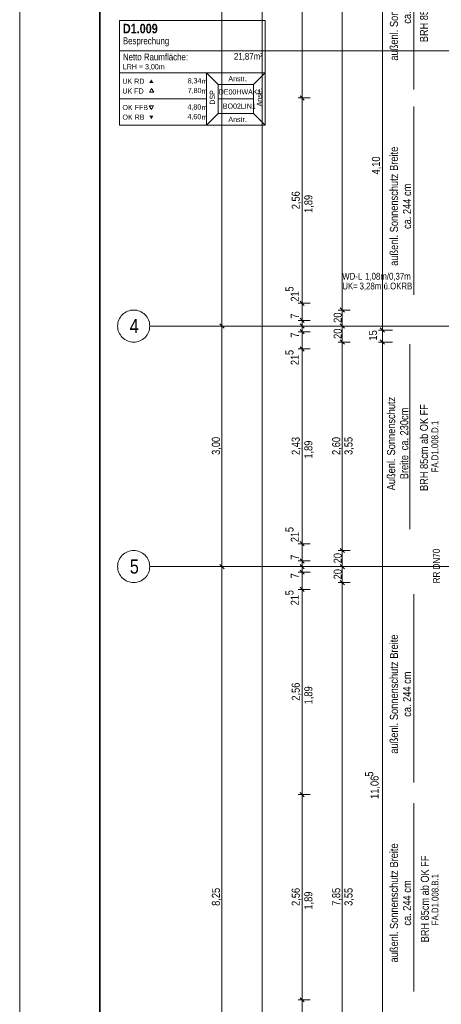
# Model space of a CAD drawing. Extents: x -420 to 300, y 62 to 1162.
# Tile 38 of 130: x -420 to -315, y 440 to 686. Entities that reach past the tile are written whole.
import ezdxf
from ezdxf.lldxf.tags import DXFTag

# ---------------------------------------------------------------- set-up
doc = ezdxf.new("R2010")
doc.units = 0
doc.layers.get('0').update_dxf_attribs({"lineweight": 35})
for name, color, linetype, lineweight, true_color in [('30 -33 Aussenwände- 7 Fassade_ Elemente', 7, 'Continuous', 9, 0x00aacc), ('30 -34 Innenwände- 11 Durchbruch', 4, 'Continuous', 9, 0x00ffff), ('70 -72 Beschriftung- 1 Beschriftung allgemein', 7, 'Continuous', 9, 0xff6633), ('70 -75 Raumstempel- 1 Raumstempel', 1, 'Continuous', 50, 0xff0000), ('70 -75 Raumstempel-2 Verweislinie', 1, 'Continuous', 9, 0xff0000), ('70 -76 Bemaßung- 2 Allgemein', 9, 'Continuous', 5, 0x808080)]:
    doc.layers.add(name, color=color, linetype=linetype, lineweight=lineweight, true_color=true_color)
for name, color, linetype, lineweight in [('30 -33 Aussenwände- 8 Sonnenschutz', 7, 'Continuous', 9), ('70 -71 Achsen- 1 Gebäudeachsen', 7, 'STRICHPUNKT2-A06G9F4J8I', 18), ('iwb_Plankopf Rahmen', 7, 'Continuous', 35)]:
    doc.layers.add(name, color=color, linetype=linetype, lineweight=lineweight)
doc.styles.get("Standard").update_dxf_attribs({"font": 'ARIALN.TTF'})
tags = doc.linetypes.add('STRICHPUNKT2-A06G9F4J8I', pattern=[12.7, 6.35, -3.175, 0, -3.175]).pattern_tags.tags
tags[10:11] = [DXFTag(74, 4), DXFTag(75, 0), DXFTag(340, '0'), DXFTag(46, 0.0), DXFTag(50, 0.0), DXFTag(44, 0.0), DXFTag(45, 0.0)]
tags[8:9] = [DXFTag(74, 4), DXFTag(75, 0), DXFTag(340, '0'), DXFTag(46, 0.0), DXFTag(50, 0.0), DXFTag(44, 0.0), DXFTag(45, 0.0)]
tags[6:7] = [DXFTag(74, 4), DXFTag(75, 0), DXFTag(340, '0'), DXFTag(46, 0.0), DXFTag(50, 0.0), DXFTag(44, 0.0), DXFTag(45, 0.0)]
tags[4:5] = [DXFTag(74, 4), DXFTag(75, 0), DXFTag(340, '0'), DXFTag(46, 0.0), DXFTag(50, 0.0), DXFTag(44, 0.0), DXFTag(45, 0.0)]

# ---------------------------------------------------------------- blocks, each defined once
blk = doc.blocks.new('Referenz-A06G9F4L8I')
at = {"layer": '30 -33 Aussenwände- 8 Sonnenschutz', "color": 0, "linetype": 'Continuous', "ltscale": 0.13}
for p, q in [((-321.39, 715.45), (-321.39, 668.45)), ((-321.39, 664.25), (-321.39, 617.25)), ((-321.39, 542.55), (-321.39, 495.55)), ((-321.39, 490.45), (-321.39, 443.45))]:
    blk.add_line(p, q, dxfattribs=at)
at = {"layer": '70 -71 Achsen- 1 Gebäudeachsen', "color": 0, "linetype": 'Continuous', "ltscale": 0.18}
for p, q in [((-394.77, 611.34), (-394.56, 611.68)), ((-394.56, 611.68), (-394.33, 611.99)), ((-394.33, 611.99), (-394.07, 612.28)), ((-394.07, 612.28), (-393.78, 612.55)), ((-393.78, 612.55), (-393.46, 612.78)), ((-393.46, 612.78), (-393.12, 612.98)), ((-393.12, 612.98), (-392.77, 613.15)), ((-392.77, 613.15), (-392.4, 613.28)), ((-392.4, 613.28), (-392.02, 613.38)), ((-392.02, 613.38), (-391.63, 613.43)), ((-391.63, 613.43), (-391.24, 613.45)), ((-391.24, 613.45), (-390.85, 613.43)), ((-390.85, 613.43), (-390.46, 613.38)), ((-390.46, 613.38), (-390.08, 613.28)), ((-390.08, 613.28), (-389.71, 613.15)), ((-389.71, 613.15), (-389.35, 612.98)), ((-389.35, 612.98), (-389.02, 612.78)), ((-389.02, 612.78), (-388.7, 612.55)), ((-388.7, 612.55), (-388.41, 612.28)), ((-388.41, 612.28), (-388.15, 611.99)), ((-388.15, 611.99), (-387.91, 611.68)), ((-387.91, 611.68), (-387.71, 611.34)), ((-395.24, 609.45), (-395.22, 609.85)), ((-395.22, 609.06), (-395.24, 609.45)), ((-395.22, 609.85), (-395.16, 610.23)), ((-395.16, 610.23), (-395.07, 610.61)), ((-395.07, 610.61), (-394.93, 610.98)), ((-394.93, 610.98), (-394.77, 611.34)), ((-387.71, 611.34), (-387.54, 610.98)), ((-387.54, 610.98), (-387.41, 610.61)), ((-387.41, 610.61), (-387.31, 610.23)), ((-387.31, 610.23), (-387.26, 609.85)), ((-387.26, 609.85), (-387.24, 609.45)), ((-387.24, 609.45), (-387.26, 609.06)), ((-395.16, 608.67), (-395.22, 609.06)), ((-395.07, 608.29), (-395.16, 608.67)), ((-394.93, 607.92), (-395.07, 608.29)), ((-394.77, 607.57), (-394.93, 607.92)), ((-394.56, 607.23), (-394.77, 607.57)), ((-394.33, 606.92), (-394.56, 607.23)), ((-394.07, 606.62), (-394.33, 606.92)), ((-388.15, 606.92), (-388.41, 606.62)), ((-387.91, 607.23), (-388.15, 606.92)), ((-387.71, 607.57), (-387.91, 607.23)), ((-387.54, 607.92), (-387.71, 607.57)), ((-387.41, 608.29), (-387.54, 607.92)), ((-387.31, 608.67), (-387.41, 608.29)), ((-387.26, 609.06), (-387.31, 608.67)), ((-393.78, 606.36), (-394.07, 606.62)), ((-393.46, 606.13), (-393.78, 606.36)), ((-393.12, 605.93), (-393.46, 606.13)), ((-392.77, 605.76), (-393.12, 605.93)), ((-392.4, 605.63), (-392.77, 605.76)), ((-392.02, 605.53), (-392.4, 605.63)), ((-391.63, 605.47), (-392.02, 605.53)), ((-391.24, 605.45), (-391.63, 605.47)), ((-390.85, 605.47), (-391.24, 605.45)), ((-390.46, 605.53), (-390.85, 605.47)), ((-390.08, 605.63), (-390.46, 605.53)), ((-389.71, 605.76), (-390.08, 605.63)), ((-389.35, 605.93), (-389.71, 605.76)), ((-389.02, 606.13), (-389.35, 605.93)), ((-388.7, 606.36), (-389.02, 606.13)), ((-388.41, 606.62), (-388.7, 606.36)), ((-393.78, 552.55), (-393.46, 552.78)), ((-393.46, 552.78), (-393.12, 552.98)), ((-393.12, 552.98), (-392.77, 553.15)), ((-392.77, 553.15), (-392.4, 553.28)), ((-392.4, 553.28), (-392.02, 553.38)), ((-392.02, 553.38), (-391.63, 553.43)), ((-391.63, 553.43), (-391.24, 553.45)), ((-391.24, 553.45), (-390.85, 553.43)), ((-390.85, 553.43), (-390.46, 553.38)), ((-390.46, 553.38), (-390.08, 553.28)), ((-390.08, 553.28), (-389.71, 553.15)), ((-389.71, 553.15), (-389.35, 552.98)), ((-389.35, 552.98), (-389.02, 552.78)), ((-389.02, 552.78), (-388.7, 552.55)), ((-395.22, 549.85), (-395.16, 550.23)), ((-395.16, 550.23), (-395.07, 550.61)), ((-395.07, 550.61), (-394.93, 550.98)), ((-394.93, 550.98), (-394.77, 551.34)), ((-394.77, 551.34), (-394.56, 551.68)), ((-394.56, 551.68), (-394.33, 551.99)), ((-394.33, 551.99), (-394.07, 552.28)), ((-394.07, 552.28), (-393.78, 552.55)), ((-388.7, 552.55), (-388.41, 552.28)), ((-388.41, 552.28), (-388.15, 551.99)), ((-388.15, 551.99), (-387.91, 551.68)), ((-387.91, 551.68), (-387.71, 551.34)), ((-387.71, 551.34), (-387.54, 550.98)), ((-387.54, 550.98), (-387.41, 550.61)), ((-387.41, 550.61), (-387.31, 550.23)), ((-387.31, 550.23), (-387.26, 549.85)), ((-395.24, 549.45), (-395.22, 549.85)), ((-395.22, 549.06), (-395.24, 549.45)), ((-395.16, 548.67), (-395.22, 549.06)), ((-395.07, 548.29), (-395.16, 548.67)), ((-394.93, 547.92), (-395.07, 548.29)), ((-394.77, 547.57), (-394.93, 547.92)), ((-387.54, 547.92), (-387.71, 547.57)), ((-387.41, 548.29), (-387.54, 547.92)), ((-387.31, 548.67), (-387.41, 548.29)), ((-387.26, 549.06), (-387.31, 548.67)), ((-387.26, 549.85), (-387.24, 549.45)), ((-387.24, 549.45), (-387.26, 549.06)), ((-394.56, 547.23), (-394.77, 547.57)), ((-394.33, 546.92), (-394.56, 547.23)), ((-394.07, 546.62), (-394.33, 546.92)), ((-393.78, 546.36), (-394.07, 546.62)), ((-393.46, 546.13), (-393.78, 546.36)), ((-393.12, 545.93), (-393.46, 546.13)), ((-392.77, 545.76), (-393.12, 545.93)), ((-392.4, 545.63), (-392.77, 545.76)), ((-392.02, 545.53), (-392.4, 545.63)), ((-391.63, 545.47), (-392.02, 545.53)), ((-391.24, 545.45), (-391.63, 545.47)), ((-390.85, 545.47), (-391.24, 545.45)), ((-390.46, 545.53), (-390.85, 545.47)), ((-390.08, 545.63), (-390.46, 545.53)), ((-389.71, 545.76), (-390.08, 545.63)), ((-389.35, 545.93), (-389.71, 545.76)), ((-389.02, 546.13), (-389.35, 545.93)), ((-388.7, 546.36), (-389.02, 546.13)), ((-388.41, 546.62), (-388.7, 546.36)), ((-388.15, 546.92), (-388.41, 546.62)), ((-387.91, 547.23), (-388.15, 546.92)), ((-387.71, 547.57), (-387.91, 547.23))]:
    blk.add_line(p, q, dxfattribs=at)
at = {"layer": '70 -71 Achsen- 1 Gebäudeachsen', "color": 0, "linetype": 'STRICHPUNKT2-A06G9F4J8I', "ltscale": 0.18}
for p, q in [((-387.24, 609.45), (76.5, 609.45)), ((-387.24, 549.45), (76.5, 549.45))]:
    blk.add_line(p, q, dxfattribs=at)
at = {"layer": '70 -72 Beschriftung- 1 Beschriftung allgemein', "color": 0, "linetype": 'Continuous', "ltscale": 0.13}
blk.add_line((-322.41, 604.97), (-322.41, 558.77), dxfattribs=at)
at = {"layer": '70 -75 Raumstempel- 1 Raumstempel', "color": 0, "lineweight": 9}
for p, q in [((-394.8, 685.71), (-394.8, 659.57)), ((-358.48, 685.71), (-394.8, 685.71)), ((-358.48, 659.57), (-358.48, 685.71)), ((-358.48, 678.12), (-394.8, 678.12)), ((-394.8, 672.64), (-373.07, 672.64)), ((-370.19, 669.74), (-373.07, 672.64)), ((-358.48, 672.64), (-373.07, 672.64)), ((-373.07, 672.64), (-373.07, 659.57)), ((-361.36, 669.74), (-358.48, 672.64)), ((-386.76, 668.68), (-387.28, 667.78)), ((-386.24, 667.78), (-386.76, 668.68)), ((-370.19, 662.47), (-370.19, 669.74)), ((-370.19, 669.74), (-361.36, 669.74)), ((-361.36, 662.47), (-361.36, 669.74)), ((-394.8, 666.11), (-373.07, 666.11)), ((-387.28, 667.78), (-386.24, 667.78)), ((-361.36, 666.11), (-370.19, 666.11)), ((-386.83, 663.5), (-387.36, 664.41)), ((-387.36, 664.41), (-386.31, 664.41)), ((-386.31, 664.41), (-386.83, 663.5)), ((-370.19, 662.47), (-373.07, 659.57)), ((-370.19, 662.47), (-361.36, 662.47)), ((-361.36, 662.47), (-358.48, 659.57)), ((-358.48, 659.57), (-394.8, 659.57))]:
    blk.add_line(p, q, dxfattribs=at)
at = {"layer": '70 -75 Raumstempel- 1 Raumstempel', "color": 0, "lineweight": 0}
for points in [[(-386.31, 670.1), (-386.83, 671), (-387.36, 670.1)], [(-386.31, 661.97), (-386.83, 661.06), (-387.36, 661.97)]]:
    blk.add_solid(points, dxfattribs=at)
at = {"layer": '70 -75 Raumstempel-2 Verweislinie', "color": 0}
blk.add_line((-358.48, 678.12), (-286.22, 678.12), dxfattribs=at)
at = {"layer": '70 -76 Bemaßung- 2 Allgemein', "color": 0, "linetype": 'Continuous', "ltscale": 0.13}
for p, q in [((-359.24, 385.51), (-359.24, 998.39)), ((-369.24, 610.51), (-369.24, 773.39)), ((-339.24, 614.51), (-339.24, 769.39)), ((-349.24, 667.41), (-349.24, 716.49)), ((-329.24, 609.51), (-329.24, 689.39)), ((-347.24, 666.35), (-350.24, 666.35)), ((-347.24, 666.35), (-350.24, 666.35)), ((-349.77, 666.88), (-348.71, 665.82)), ((-348.71, 665.82), (-349.77, 666.88)), ((-349.24, 665.85), (-349.24, 667.41)), ((-349.24, 666.85), (-349.24, 665.29)), ((-349.24, 616.21), (-349.24, 665.29)), ((-349.24, 616.21), (-349.24, 617.27)), ((-347.24, 615.15), (-350.24, 615.15)), ((-347.24, 615.15), (-350.24, 615.15)), ((-348.71, 614.62), (-349.77, 615.68)), ((-348.71, 614.62), (-349.77, 615.68)), ((-349.24, 614.65), (-349.24, 616.21)), ((-349.24, 614.65), (-349.24, 616.21)), ((-349.24, 610.85), (-349.24, 615.15)), ((-339.24, 612.95), (-339.24, 614.51)), ((-349.24, 611.91), (-349.24, 612.97)), ((-349.24, 610.35), (-349.24, 611.91)), ((-337.24, 613.45), (-340.24, 613.45)), ((-337.24, 613.45), (-340.24, 613.45)), ((-339.77, 613.98), (-338.71, 612.92)), ((-338.71, 612.92), (-339.77, 613.98)), ((-339.24, 613.95), (-339.24, 612.39)), ((-339.24, 610.51), (-339.24, 612.39)), ((-367.24, 609.45), (-370.24, 609.45)), ((-367.24, 609.45), (-370.24, 609.45)), ((-368.71, 608.92), (-369.77, 609.98)), ((-369.77, 609.98), (-368.71, 608.92)), ((-369.24, 608.95), (-369.24, 610.51)), ((-369.24, 609.95), (-369.24, 608.39)), ((-347.24, 610.85), (-350.24, 610.85)), ((-347.24, 610.85), (-350.24, 610.85)), ((-347.24, 609.45), (-350.24, 609.45)), ((-347.24, 609.45), (-350.24, 609.45)), ((-349.77, 611.38), (-348.71, 610.32)), ((-348.71, 610.32), (-349.77, 611.38)), ((-348.71, 608.92), (-349.77, 609.98)), ((-349.77, 609.98), (-348.71, 608.92)), ((-349.24, 610.51), (-349.24, 611.57)), ((-349.24, 611.35), (-349.24, 609.79)), ((-349.24, 609.45), (-349.24, 610.85)), ((-349.24, 608.95), (-349.24, 610.51)), ((-349.24, 609.11), (-349.24, 610.17)), ((-349.24, 609.95), (-349.24, 608.39)), ((-349.24, 609.79), (-349.24, 608.73)), ((-349.24, 608.05), (-349.24, 609.45)), ((-337.24, 609.45), (-340.24, 609.45)), ((-337.24, 609.45), (-340.24, 609.45)), ((-338.71, 608.92), (-339.77, 609.98)), ((-339.77, 609.98), (-338.71, 608.92)), ((-339.24, 608.95), (-339.24, 610.51)), ((-339.24, 609.95), (-339.24, 608.39)), ((-329.24, 609.51), (-329.24, 610.57)), ((-329.24, 607.45), (-329.24, 609.51)), ((-329.24, 607.45), (-329.24, 609.51)), ((-369.24, 550.51), (-369.24, 608.39)), ((-347.24, 608.05), (-350.24, 608.05)), ((-347.24, 608.05), (-350.24, 608.05)), ((-349.77, 608.58), (-348.71, 607.52)), ((-348.71, 607.52), (-349.77, 608.58)), ((-349.24, 607.55), (-349.24, 609.11)), ((-349.24, 608.55), (-349.24, 606.99)), ((-349.24, 608.39), (-349.24, 607.33)), ((-349.24, 603.75), (-349.24, 608.05)), ((-349.24, 606.99), (-349.24, 605.93)), ((-339.24, 606.51), (-339.24, 608.39)), ((-326.74, 608.45), (-330.24, 608.45)), ((-326.74, 608.45), (-330.24, 608.45)), ((-329.24, 605.45), (-329.24, 608.45)), ((-349.77, 604.28), (-348.71, 603.22)), ((-349.77, 604.28), (-348.71, 603.22)), ((-337.24, 605.45), (-340.24, 605.45)), ((-337.24, 605.45), (-340.24, 605.45)), ((-338.71, 604.92), (-339.77, 605.98)), ((-339.77, 605.98), (-338.71, 604.92)), ((-339.24, 604.95), (-339.24, 606.51)), ((-339.24, 605.95), (-339.24, 604.39)), ((-339.24, 554.51), (-339.24, 604.39)), ((-326.74, 605.45), (-330.24, 605.45)), ((-326.74, 605.45), (-330.24, 605.45)), ((-329.24, 606.45), (-329.24, 604.39)), ((-329.24, 606.45), (-329.24, 604.39)), ((-329.24, 604.39), (-329.24, 603.33)), ((-329.24, 385.21), (-329.24, 604.39)), ((-347.24, 603.75), (-350.24, 603.75)), ((-347.24, 603.75), (-350.24, 603.75)), ((-349.24, 604.25), (-349.24, 602.69)), ((-349.24, 604.25), (-349.24, 602.69)), ((-349.24, 602.69), (-349.24, 601.63)), ((-349.24, 556.21), (-349.24, 602.69)), ((-347.24, 555.15), (-350.24, 555.15)), ((-347.24, 555.15), (-350.24, 555.15)), ((-348.71, 554.62), (-349.77, 555.68)), ((-348.71, 554.62), (-349.77, 555.68)), ((-349.24, 556.21), (-349.24, 557.27)), ((-349.24, 554.65), (-349.24, 556.21)), ((-349.24, 554.65), (-349.24, 556.21)), ((-349.24, 550.85), (-349.24, 555.15)), ((-349.24, 551.91), (-349.24, 552.97)), ((-337.24, 553.45), (-340.24, 553.45)), ((-337.24, 553.45), (-340.24, 553.45)), ((-338.71, 552.92), (-339.77, 553.98)), ((-339.77, 553.98), (-338.71, 552.92)), ((-339.24, 552.95), (-339.24, 554.51)), ((-339.24, 553.95), (-339.24, 552.39)), ((-369.24, 548.95), (-369.24, 550.51)), ((-347.24, 550.85), (-350.24, 550.85)), ((-347.24, 550.85), (-350.24, 550.85)), ((-349.77, 551.38), (-348.71, 550.32)), ((-348.71, 550.32), (-349.77, 551.38)), ((-349.24, 550.35), (-349.24, 551.91)), ((-349.24, 550.51), (-349.24, 551.57)), ((-349.24, 551.35), (-349.24, 549.79)), ((-349.24, 549.45), (-349.24, 550.85)), ((-349.24, 548.95), (-349.24, 550.51)), ((-339.24, 550.51), (-339.24, 552.39)), ((-339.24, 548.95), (-339.24, 550.51)), ((-367.24, 549.45), (-370.24, 549.45)), ((-367.24, 549.45), (-370.24, 549.45)), ((-369.77, 549.98), (-368.71, 548.92)), ((-368.71, 548.92), (-369.77, 549.98)), ((-369.24, 549.95), (-369.24, 548.39)), ((-369.24, 385.51), (-369.24, 548.39)), ((-347.24, 549.45), (-350.24, 549.45)), ((-347.24, 549.45), (-350.24, 549.45)), ((-347.24, 548.05), (-350.24, 548.05)), ((-347.24, 548.05), (-350.24, 548.05)), ((-349.77, 549.98), (-348.71, 548.92)), ((-348.71, 548.92), (-349.77, 549.98)), ((-348.71, 547.52), (-349.77, 548.58)), ((-349.77, 548.58), (-348.71, 547.52)), ((-349.24, 549.11), (-349.24, 550.17)), ((-349.24, 549.95), (-349.24, 548.39)), ((-349.24, 549.79), (-349.24, 548.73)), ((-349.24, 548.05), (-349.24, 549.45)), ((-349.24, 547.55), (-349.24, 549.11)), ((-349.24, 548.55), (-349.24, 546.99)), ((-349.24, 548.39), (-349.24, 547.33)), ((-349.24, 543.75), (-349.24, 548.05)), ((-337.24, 549.45), (-340.24, 549.45)), ((-337.24, 549.45), (-340.24, 549.45)), ((-338.71, 548.92), (-339.77, 549.98)), ((-339.77, 549.98), (-338.71, 548.92)), ((-339.24, 549.95), (-339.24, 548.39)), ((-339.24, 546.51), (-339.24, 548.39)), ((-349.24, 546.99), (-349.24, 545.93)), ((-337.24, 545.45), (-340.24, 545.45)), ((-337.24, 545.45), (-340.24, 545.45)), ((-339.77, 545.98), (-338.71, 544.92)), ((-338.71, 544.92), (-339.77, 545.98)), ((-339.24, 544.95), (-339.24, 546.51)), ((-339.24, 545.95), (-339.24, 544.39)), ((-347.24, 543.75), (-350.24, 543.75)), ((-347.24, 543.75), (-350.24, 543.75)), ((-349.77, 544.28), (-348.71, 543.22)), ((-349.77, 544.28), (-348.71, 543.22)), ((-349.24, 544.25), (-349.24, 542.69)), ((-349.24, 544.25), (-349.24, 542.69)), ((-339.24, 389.51), (-339.24, 544.39)), ((-349.24, 542.69), (-349.24, 541.63)), ((-349.24, 493.61), (-349.24, 542.69)), ((-347.24, 492.55), (-350.24, 492.55)), ((-347.24, 492.55), (-350.24, 492.55)), ((-349.77, 493.08), (-348.71, 492.02)), ((-348.71, 492.02), (-349.77, 493.08)), ((-349.24, 492.05), (-349.24, 493.61)), ((-349.24, 493.05), (-349.24, 491.49)), ((-349.24, 442.41), (-349.24, 491.49)), ((-349.24, 440.85), (-349.24, 442.41)), ((-347.24, 441.35), (-350.24, 441.35)), ((-347.24, 441.35), (-350.24, 441.35)), ((-349.77, 441.88), (-348.71, 440.82)), ((-348.71, 440.82), (-349.77, 441.88)), ((-349.24, 441.85), (-349.24, 440.29)), ((-349.24, 391.21), (-349.24, 440.29))]:
    blk.add_line(p, q, dxfattribs=at)
at = {"layer": '70 -76 Bemaßung- 2 Allgemein', "color": 0, "linetype": 'Continuous', "lineweight": 20, "ltscale": 0.2}
for p, q in [((-328.71, 607.92), (-329.77, 608.98)), ((-328.71, 607.92), (-329.77, 608.98)), ((-329.77, 605.98), (-328.71, 604.92)), ((-329.77, 605.98), (-328.71, 604.92))]:
    blk.add_line(p, q, dxfattribs=at)
at = {"layer": '30 -33 Aussenwände- 7 Fassade_ Elemente', "color": 0, "linetype": 'ByBlock', "ltscale": 0.13, "char_height": 2, "attachment_point": 1, "rotation": 90}
for insert in [(-319.87, 680.28), (-319.87, 568.32), (-319.65, 455.71)]:
    blk.add_mtext('{\\fArial Narrow;BRH 85cm ab OK FF}', dxfattribs=dict(at, insert=insert))
at = {"layer": '30 -33 Aussenwände- 8 Sonnenschutz', "color": 0, "linetype": 'Continuous', "ltscale": 0.13, "char_height": 2.0138, "attachment_point": 1, "rotation": 90}
for s, insert in [('{\\fArial Narrow;Sonnenschutz}', (-327.36, 684.04)), ('{\\fArial Narrow;ca.}', (-324.1, 684.88)), ('{\\fArial Narrow;außenl.}', (-327.36, 675.68)), ('{\\fArial Narrow;Breite}', (-327.36, 648.17)), ('{\\fArial Narrow;Sonnenschutz}', (-327.36, 632.84)), ('{\\fArial Narrow;cm}', (-324.1, 641.89)), ('{\\fArial Narrow;244}', (-324.1, 637.38)), ('{\\fArial Narrow;ca.}', (-324.1, 633.68)), ('{\\fArial Narrow;außenl.}', (-327.36, 624.48)), ('{\\fArial Narrow;Breite}', (-327.36, 526.47)), ('{\\fArial Narrow;Sonnenschutz}', (-327.36, 511.14)), ('{\\fArial Narrow;cm}', (-324.1, 520.19)), ('{\\fArial Narrow;244}', (-324.1, 515.68)), ('{\\fArial Narrow;ca.}', (-324.1, 511.98)), ('{\\fArial Narrow;außenl.}', (-327.36, 502.78)), ('{\\fArial Narrow;Breite}', (-327.36, 474.37)), ('{\\fArial Narrow;Sonnenschutz}', (-327.36, 459.04)), ('{\\fArial Narrow;cm}', (-324.1, 468.09)), ('{\\fArial Narrow;244}', (-324.1, 463.58)), ('{\\fArial Narrow;ca.}', (-324.1, 459.88)), ('{\\fArial Narrow;außenl.}', (-327.36, 450.68))]:
    blk.add_mtext(s, dxfattribs=dict(at, insert=insert))
at = {"layer": '30 -34 Innenwände- 11 Durchbruch', "color": 0, "linetype": 'Continuous', "ltscale": 0.13, "char_height": 1.7, "attachment_point": 1}
for s, insert in [('{\\fArial Narrow;WD-L}', (-339.24, 622.72)), ('{\\fArial Narrow;1,08m/0,37m}', (-333.54, 622.72)), ('{\\fArial Narrow;UK=}', (-339.24, 620.29)), ('{\\fArial Narrow;3,28m}', (-334.93, 620.29)), ('{\\fArial Narrow;ü.OKRB}', (-328.93, 620.29))]:
    blk.add_mtext(s, dxfattribs=dict(at, insert=insert))
at = {"layer": '70 -71 Achsen- 1 Gebäudeachsen', "color": 0, "linetype": 'Continuous', "ltscale": 0.18, "char_height": 3.5241, "attachment_point": 1}
for s, insert in [('{\\fArial Narrow;4}', (-392.24, 611.22)), ('{\\fArial Narrow;5}', (-392.19, 551.24))]:
    blk.add_mtext(s, dxfattribs=dict(at, insert=insert))
at = {"layer": '70 -72 Beschriftung- 1 Beschriftung allgemein', "color": 0, "linetype": 'Continuous', "ltscale": 0.13, "attachment_point": 1, "rotation": 90}
for s, insert, char_height in [('{\\fArial Narrow;Sonnenschutz}', (-328.07, 577.17), 2.0138), ('{\\fArial Narrow;230cm}', (-324.8, 582.16), 2.0138), ('{\\fArial Narrow;FA.D1.008.D.1}', (-317, 572.94), 1.7), ('{\\fArial Narrow;ca.}', (-324.8, 578.46), 2.0138), ('{\\fArial Narrow;Außenl.}', (-328.07, 568.47), 2.0138), ('{\\fArial Narrow;Breite}', (-324.8, 571.24), 2.0138), ('{\\fArial Narrow;RR DN70}', (-316.66, 545.26), 1.7621), ('{\\fArial Narrow;RR DN70}', (-316.66, 545.26), 1.7621), ('{\\fArial Narrow;FA.D1.008.B.1}', (-316.95, 459.97), 1.7)]:
    blk.add_mtext(s, dxfattribs=dict(at, insert=insert, char_height=char_height))
at = {"layer": '70 -75 Raumstempel- 1 Raumstempel', "color": 0, "linetype": 'Continuous', "ltscale": 0.5, "attachment_point": 1}
for s, insert, char_height, rotation in [('{\\fArial Narrow|b1|i0;D1.009}', (-393.93, 684.85), 2.3536, 0), ('{\\fArial Narrow;Besprechung}', (-393.93, 681.46), 1.7117, 0), ('{\\fArial Narrow;Netto Raumfläche:}', (-393.93, 677.44), 1.7117, 0), ('{\\fArial Narrow;21,87m²}', (-366.24, 677.59), 1.7117, 0), ('{\\fArial Narrow;LRH = 3,00m}', (-393.93, 674.79), 1.2838, 0), ('{\\fArial Narrow;UK RD}', (-394.03, 671.18), 1.2838, 0), ('{\\fArial Narrow;8,34}', (-377.77, 671.29), 1.2838, 0), ('{\\fArial Narrow;m}', (-374.31, 671.17), 1.2838, 0), ('{\\fArial Narrow;Anstr.}', (-367.63, 671.82), 1.2838, 0), ('{\\fArial Narrow;UK FD}', (-394.03, 668.74), 1.2838, 0), ('{\\fArial Narrow;7,80}', (-377.76, 668.86), 1.2838, 0), ('{\\fArial Narrow;m}', (-374.31, 668.73), 1.2838, 0), ('{\\fArial Narrow;DE00HWAK1}', (-370.03, 668.51), 1.2838, 0), ('{\\fArial Narrow;Anstr.}', (-360.57, 664.25), 1.2838, 90), ('{\\fArial Narrow;DSP}', (-372.27, 664.68), 1.2838, 90), ('{\\fArial Narrow;OK FFB}', (-394.03, 664.62), 1.2838, 0), ('{\\fArial Narrow;4,80}', (-377.82, 664.75), 1.2838, 0), ('{\\fArial Narrow;m}', (-374.31, 664.62), 1.2838, 0), ('{\\fArial Narrow;BO02LIN1}', (-369.01, 664.96), 1.2838, 0), ('{\\fArial Narrow;OK RB}', (-394.03, 662.21), 1.2838, 0), ('{\\fArial Narrow;4,60}', (-377.82, 662.34), 1.2838, 0), ('{\\fArial Narrow;m}', (-374.31, 662.21), 1.2838, 0), ('{\\fArial Narrow;Anstr.}', (-367.63, 661.65), 1.2838, 0)]:
    blk.add_mtext(s, dxfattribs=dict(at, insert=insert, char_height=char_height, rotation=rotation))
at = {"layer": '70 -76 Bemaßung- 2 Allgemein', "color": 0, "linetype": 'Continuous', "ltscale": 0.13, "char_height": 2.0138, "attachment_point": 1, "rotation": 90}
for s, insert in [('{\\fArial Narrow;4,10}', (-331.85, 647.27)), ('{\\fArial Narrow;2,56}', (-351.85, 638.59)), ('{\\fArial Narrow;1,89}', (-348.7, 637.68)), ('{\\fArial Narrow;5}', (-353.42, 618.04)), ('{\\fArial Narrow;21}', (-352.08, 615.54)), ('{\\fArial Narrow;7}', (-352.06, 611.26)), ('{\\fArial Narrow;20}', (-341.39, 610.26)), ('{\\fArial Narrow;7}', (-352.06, 606.56)), ('{\\fArial Narrow;20}', (-341.39, 606.26)), ('{\\fArial Narrow;15}', (-332.59, 605.84)), ('{\\fArial Narrow;5}', (-353.42, 602.21)), ('{\\fArial Narrow;21}', (-352.08, 599.71)), ('{\\fArial Narrow;3,00}', (-371.75, 577.31)), ('{\\fArial Narrow;2,43}', (-351.85, 577.29)), ('{\\fArial Narrow;2,60}', (-341.75, 577.29)), ('{\\fArial Narrow;3,55}', (-338.7, 577.3)), ('{\\fArial Narrow;1,89}', (-348.7, 576.38)), ('{\\fArial Narrow;5}', (-353.42, 558.04)), ('{\\fArial Narrow;21}', (-352.08, 555.54)), ('{\\fArial Narrow;20}', (-341.39, 550.26)), ('{\\fArial Narrow;7}', (-352.06, 551.13)), ('{\\fArial Narrow;7}', (-352.06, 546.5)), ('{\\fArial Narrow;20}', (-341.39, 546.26)), ('{\\fArial Narrow;5}', (-353.42, 542.28)), ('{\\fArial Narrow;21}', (-352.08, 539.78)), ('{\\fArial Narrow;2,56}', (-351.85, 515.99)), ('{\\fArial Narrow;1,89}', (-348.7, 515.08)), ('{\\fArial Narrow;5}', (-333.53, 497.02)), ('{\\fArial Narrow;11,06}', (-332.19, 491.49)), ('{\\fArial Narrow;8,25}', (-371.75, 464.8)), ('{\\fArial Narrow;2,56}', (-351.85, 464.79)), ('{\\fArial Narrow;7,85}', (-341.75, 464.81)), ('{\\fArial Narrow;3,55}', (-338.7, 464.8)), ('{\\fArial Narrow;1,89}', (-348.7, 463.88))]:
    blk.add_mtext(s, dxfattribs=dict(at, insert=insert))

msp = doc.modelspace()

# ---------------------------------------------------------------- linework, layer by layer
at = {"layer": 'iwb_Plankopf Rahmen', "color": 8, "lineweight": 13, "ltscale": 0.13, "true_color": 0x808080}
msp.add_lwpolyline([(300.35, 62.43), (-419.65, 62.43), (-419.65, 1162.43), (300.35, 1162.43), (300.35, 62.43)], close=True, dxfattribs=at)
at = {"layer": 'iwb_Plankopf Rahmen', "ltscale": 0.35}
msp.add_lwpolyline([(-399.65, 67.43), (-399.65, 1157.43), (295.35, 1157.43), (295.35, 67.43), (-399.65, 67.43)], close=True, dxfattribs=at)

# ---------------------------------------------------------------- block references
at = {"color": 8, "lineweight": 25, "ltscale": 0.25, "true_color": 0x808080}
msp.add_blockref('Referenz-A06G9F4L8I', (0, 0), dxfattribs=at)

doc.saveas('drawing.dxf')
